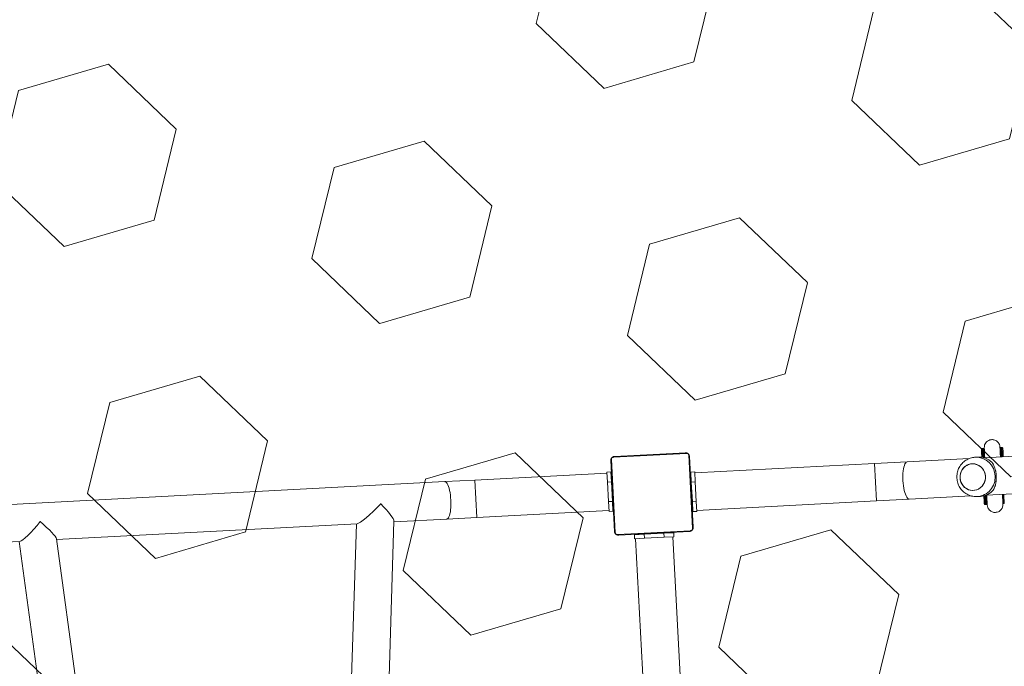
# Model space of a CAD drawing. Header units: millimetres. Extents: x 2943 to 3105, y 1618 to 1828.
# Tile 31 of 81: x 3008.755 to 3009.756, y 1762.296 to 1762.952. Entities that reach past the tile are written whole.
import ezdxf

# ---------------------------------------------------------------- set-up
doc = ezdxf.new("R2010")
doc.units = ezdxf.units.MM
doc.linetypes.add('1.4_0.7', pattern=[2.1, 1.4, -0.7])
for name, color, linetype, lineweight in [('1 poly easy', 76, '1.4_0.7', 9), ('1_urządzenie', 7, 'Continuous', 9), ('wymiary', 7, 'Continuous', 9)]:
    doc.layers.add(name, color=color, linetype=linetype, lineweight=lineweight)
picture_1 = doc.add_image_def('image1.jpg', size_in_pixel=(9921, 7015))

msp = doc.modelspace()

# ---------------------------------------------------------------- hatches: boundary and pattern name
at = {"layer": '1 poly easy'}
h = msp.add_hatch(dxfattribs=at)
h.set_pattern_fill('HEX', color=256, scale=0.03, angle=-43.6733)
h.set_pattern_definition([(316.3266854, (-370.3121, 1244.69912), (0.113924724, 0.119326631), [0.09525, -0.1905]), (76.3266854, (-370.3121, 1244.69912), (-0.1603022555, 0.0389983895), [0.09525, -0.1905]), (16.3266854, (-370.2432, 1244.63335), (-0.046377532, 0.15832502), [0.09525, -0.1905])])
h.paths.add_polyline_path([(3012.9516, 1765.2524), (3013.0911, 1759.254), (3004.0935, 1759.0448), (3003.9541, 1765.0432)])

# ---------------------------------------------------------------- linework, layer by layer
at = {"layer": '1_urządzenie', "linetype": 'Continuous'}
for p, q in [((3009.9854, 1762.5206), (3009.7351, 1762.5074)), ((3009.4328, 1762.5119), (3009.3584, 1762.508)), ((3009.3596, 1762.5087), (3009.4315, 1762.5125)), ((3009.7324, 1762.5137), (3009.7324, 1762.5133)), ((3009.7324, 1762.5137), (3009.7327, 1762.5079)), ((3009.7324, 1762.5133), (3009.7327, 1762.5079)), ((3009.7338, 1762.5169), (3009.7333, 1762.5168)), ((3009.7338, 1762.5169), (3009.7338, 1762.5169)), ((3009.7353, 1762.5144), (3009.7353, 1762.5141)), ((3009.7513, 1762.515), (3009.7513, 1762.5152)), ((3009.7517, 1762.5148), (3009.7517, 1762.5145)), ((3009.753, 1762.5179), (3009.7525, 1762.5178)), ((3009.753, 1762.5179), (3009.753, 1762.5179)), ((3009.7542, 1762.5149), (3009.7542, 1762.515)), ((3009.7542, 1762.5149), (3009.7545, 1762.5084)), ((3009.3596, 1762.4326), (3009.3558, 1762.5045)), ((3009.3564, 1762.5058), (3009.3603, 1762.4314)), ((3009.4388, 1762.4355), (3009.4349, 1762.5099)), ((3009.4357, 1762.5087), (3009.4395, 1762.4368)), ((3009.6238, 1762.5016), (3009.4411, 1762.492)), ((3009.657, 1762.5033), (3009.6238, 1762.5016)), ((3009.6238, 1762.5016), (3009.6248, 1762.4826)), ((3009.7199, 1762.5066), (3009.657, 1762.5033)), ((3009.7291, 1762.5081), (3009.726, 1762.5079)), ((3009.352, 1762.4918), (3009.2176, 1762.4848)), ((3009.3559, 1762.493), (3009.3519, 1762.4928)), ((3009.3519, 1762.4928), (3009.3524, 1762.4828)), ((3009.3559, 1762.493), (3009.3564, 1762.483)), ((3009.441, 1762.493), (3009.437, 1762.4928)), ((3009.437, 1762.4928), (3009.4375, 1762.4828)), ((3009.441, 1762.493), (3009.4415, 1762.483)), ((3009.1872, 1762.4832), (3008.1366, 1762.428)), ((3009.2176, 1762.4848), (3009.1872, 1762.4832)), ((3009.2176, 1762.4848), (3009.2196, 1762.4468)), ((3009.3564, 1762.483), (3009.3524, 1762.4828)), ((3009.3524, 1762.4828), (3009.3535, 1762.4629)), ((3009.3564, 1762.483), (3009.3575, 1762.4631)), ((3009.357, 1762.4811), (3009.3565, 1762.481)), ((3009.4376, 1762.4808), (3009.4371, 1762.4808)), ((3009.4415, 1762.483), (3009.4375, 1762.4828)), ((3009.4375, 1762.4828), (3009.4386, 1762.4628)), ((3009.4415, 1762.483), (3009.4426, 1762.463)), ((3009.6248, 1762.4826), (3009.6258, 1762.4636)), ((3009.7371, 1762.4695), (3009.9875, 1762.4826)), ((3009.3575, 1762.4631), (3009.3535, 1762.4629)), ((3009.3535, 1762.4629), (3009.354, 1762.4529)), ((3009.3574, 1762.4651), (3009.3579, 1762.4651)), ((3009.3575, 1762.4631), (3009.358, 1762.4531)), ((3009.438, 1762.4648), (3009.4385, 1762.4648)), ((3009.4426, 1762.463), (3009.4386, 1762.4628)), ((3009.4386, 1762.4628), (3009.4391, 1762.4528)), ((3009.4426, 1762.463), (3009.4431, 1762.453)), ((3009.4431, 1762.454), (3009.6258, 1762.4636)), ((3009.6258, 1762.4636), (3009.659, 1762.4654)), ((3009.659, 1762.4654), (3009.7219, 1762.4687)), ((3009.7281, 1762.468), (3009.7312, 1762.4682)), ((3009.7348, 1762.4687), (3009.7351, 1762.4633)), ((3009.7348, 1762.4687), (3009.7351, 1762.4629)), ((3009.7351, 1762.4629), (3009.7351, 1762.4633)), ((3009.738, 1762.4628), (3009.738, 1762.4626)), ((3009.754, 1762.4634), (3009.754, 1762.4637)), ((3009.7544, 1762.4639), (3009.7543, 1762.4642)), ((3009.2196, 1762.4468), (3009.3539, 1762.4539)), ((3009.358, 1762.4531), (3009.354, 1762.4529)), ((3009.4431, 1762.453), (3009.4391, 1762.4528)), ((3009.7362, 1762.4599), (3009.7367, 1762.4599)), ((3009.7367, 1762.4599), (3009.7368, 1762.4599)), ((3009.1145, 1761.7816), (3009.1355, 1762.4431)), ((3009.1354, 1762.4424), (3009.1892, 1762.4452)), ((3009.1892, 1762.4452), (3009.2196, 1762.4468)), ((3008.7927, 1762.4244), (3009.098, 1762.4404)), ((3009.0973, 1762.4404), (3009.075, 1761.7363)), ((3009.3625, 1762.4295), (3009.4369, 1762.4334)), ((3009.4357, 1762.4326), (3009.3638, 1762.4288)), ((3009.4097, 1762.4308), (3009.3898, 1762.4297)), ((3009.4077, 1762.4307), (3009.4077, 1762.4312)), ((3009.4197, 1762.4313), (3009.4097, 1762.4308)), ((3009.4097, 1762.4308), (3009.4097, 1762.4313)), ((3009.4099, 1762.4268), (3009.4097, 1762.4308)), ((3009.4197, 1762.4313), (3009.4197, 1762.4318)), ((3009.4199, 1762.4273), (3009.4197, 1762.4313)), ((3008.571, 1762.4128), (3008.7553, 1762.4224)), ((3008.7546, 1762.4224), (3008.8446, 1761.7674)), ((3008.8887, 1761.7258), (3008.7926, 1762.4251)), ((3009.3798, 1762.4292), (3009.3797, 1762.4297)), ((3009.3898, 1762.4297), (3009.3798, 1762.4292)), ((3009.38, 1762.4252), (3009.3798, 1762.4292)), ((3009.39, 1762.4257), (3009.38, 1762.4252)), ((3009.381, 1762.4252), (3009.4146, 1761.7841)), ((3009.3898, 1762.4297), (3009.3897, 1762.4302)), ((3009.39, 1762.4257), (3009.3898, 1762.4297)), ((3009.4099, 1762.4268), (3009.39, 1762.4257)), ((3009.3917, 1762.4303), (3009.3918, 1762.4298)), ((3009.4199, 1762.4273), (3009.4099, 1762.4268)), ((3009.4526, 1761.7861), (3009.4189, 1762.4272))]:
    msp.add_line(p, q, dxfattribs=at)
at = {"layer": '1_urządzenie', "linetype": 'Continuous', "flags": 128}
for points in [[(3009.7327, 1762.5079), (3009.7327, 1762.5081), (3009.7326, 1762.5102), (3009.7325, 1762.512), (3009.7324, 1762.5134), (3009.7324, 1762.5145), (3009.7323, 1762.5153), (3009.7323, 1762.5157), (3009.7323, 1762.5158)], [(3009.7323, 1762.5158), (3009.7323, 1762.5158), (3009.7323, 1762.5157)], [(3009.7323, 1762.5157), (3009.7323, 1762.5154), (3009.7324, 1762.5148), (3009.7324, 1762.5137)], [(3009.7327, 1762.5079), (3009.7326, 1762.5098), (3009.7325, 1762.5115), (3009.7325, 1762.513), (3009.7324, 1762.5141), (3009.7324, 1762.5148), (3009.7323, 1762.5152), (3009.7323, 1762.5153), (3009.7324, 1762.515), (3009.7324, 1762.5143), (3009.7324, 1762.5133)], [(3009.7333, 1762.5168), (3009.7333, 1762.5168), (3009.7333, 1762.5164), (3009.7333, 1762.5157), (3009.7334, 1762.5146), (3009.7334, 1762.5132), (3009.7335, 1762.5115), (3009.7336, 1762.5096), (3009.7337, 1762.5077)], [(3009.7342, 1762.5076), (3009.7341, 1762.5096), (3009.734, 1762.5116), (3009.7339, 1762.5133), (3009.7339, 1762.5147), (3009.7338, 1762.5157), (3009.7338, 1762.5164), (3009.7338, 1762.5168), (3009.7338, 1762.5169)], [(3009.7348, 1762.5159), (3009.7348, 1762.5158), (3009.7348, 1762.5154), (3009.7349, 1762.5147), (3009.7349, 1762.5135), (3009.735, 1762.5121), (3009.7351, 1762.5103), (3009.7352, 1762.5083), (3009.7353, 1762.5074)], [(3009.7348, 1762.5158), (3009.7348, 1762.5156), (3009.7349, 1762.5149), (3009.7349, 1762.5139)], [(3009.752, 1762.5083), (3009.752, 1762.5092), (3009.7519, 1762.5112), (3009.7518, 1762.513), (3009.7517, 1762.5144), (3009.7517, 1762.5155), (3009.7516, 1762.5163), (3009.7516, 1762.5167), (3009.7516, 1762.5168)], [(3009.7516, 1762.5168), (3009.7516, 1762.5168), (3009.7516, 1762.5167)], [(3009.7516, 1762.5167), (3009.7516, 1762.5165), (3009.7516, 1762.5158), (3009.7517, 1762.5148)], [(3009.752, 1762.5083), (3009.752, 1762.5089), (3009.7519, 1762.511), (3009.7518, 1762.5127), (3009.7517, 1762.5141), (3009.7517, 1762.5153), (3009.7516, 1762.516), (3009.7516, 1762.5164), (3009.7516, 1762.5165)], [(3009.7525, 1762.5178), (3009.7525, 1762.5178), (3009.7526, 1762.5174), (3009.7526, 1762.5167), (3009.7526, 1762.5156), (3009.7527, 1762.5143), (3009.7528, 1762.5126), (3009.7529, 1762.5106), (3009.753, 1762.5084)], [(3009.7535, 1762.5084), (3009.7534, 1762.5106), (3009.7533, 1762.5126), (3009.7532, 1762.5143), (3009.7531, 1762.5157), (3009.7531, 1762.5167), (3009.7531, 1762.5175), (3009.753, 1762.5178), (3009.753, 1762.5179)], [(3009.7541, 1762.5169), (3009.7541, 1762.5169), (3009.7541, 1762.5164), (3009.7541, 1762.5157), (3009.7542, 1762.5146), (3009.7543, 1762.5131), (3009.7544, 1762.5113), (3009.7545, 1762.5093), (3009.7545, 1762.5084)], [(3009.7541, 1762.5169), (3009.7541, 1762.5166), (3009.7541, 1762.5159), (3009.7542, 1762.5149)], [(3009.657, 1762.5033), (3009.6567, 1762.5033), (3009.6559, 1762.5029), (3009.6553, 1762.5021), (3009.6546, 1762.5011), (3009.654, 1762.4997), (3009.6535, 1762.498), (3009.6531, 1762.4961), (3009.6528, 1762.494), (3009.6526, 1762.4916), (3009.6524, 1762.4892), (3009.6524, 1762.4866), (3009.6525, 1762.4841)], [(3009.7109, 1762.4912), (3009.7116, 1762.4933), (3009.7126, 1762.4952), (3009.714, 1762.497), (3009.7155, 1762.4985), (3009.7173, 1762.4997), (3009.7193, 1762.5006), (3009.7213, 1762.5011), (3009.7235, 1762.5013), (3009.7256, 1762.5011), (3009.7276, 1762.5005), (3009.7296, 1762.4996), (3009.7314, 1762.4984), (3009.733, 1762.4969), (3009.7343, 1762.4951), (3009.7353, 1762.4931), (3009.736, 1762.491), (3009.7363, 1762.4888), (3009.7363, 1762.4866), (3009.736, 1762.4844), (3009.7353, 1762.4823), (3009.7342, 1762.4803), (3009.7329, 1762.4786), (3009.7314, 1762.4771), (3009.7296, 1762.4759), (3009.7276, 1762.475), (3009.7256, 1762.4745), (3009.7234, 1762.4743), (3009.7213, 1762.4745), (3009.7192, 1762.475), (3009.7173, 1762.4759), (3009.7155, 1762.4772), (3009.7139, 1762.4787), (3009.7126, 1762.4805), (3009.7116, 1762.4824), (3009.7109, 1762.4845), (3009.7106, 1762.4867), (3009.7106, 1762.489), (3009.7109, 1762.4912)], [(3009.7106, 1762.4871), (3009.7108, 1762.4849), (3009.7115, 1762.4828), (3009.7124, 1762.4808), (3009.7137, 1762.479), (3009.7152, 1762.4774), (3009.717, 1762.4761), (3009.7189, 1762.4752), (3009.721, 1762.4745), (3009.7231, 1762.4743), (3009.7252, 1762.4744), (3009.7273, 1762.4749), (3009.7293, 1762.4757), (3009.7311, 1762.4769), (3009.7327, 1762.4783), (3009.7341, 1762.48), (3009.7351, 1762.482), (3009.7359, 1762.484), (3009.7363, 1762.4862), (3009.7363, 1762.4885), (3009.736, 1762.4907), (3009.7354, 1762.4928), (3009.7344, 1762.4948), (3009.7332, 1762.4966), (3009.7317, 1762.4982), (3009.7299, 1762.4994), (3009.728, 1762.5004), (3009.7259, 1762.501), (3009.7238, 1762.5013), (3009.7217, 1762.5012), (3009.7196, 1762.5007), (3009.7176, 1762.4999), (3009.7158, 1762.4987), (3009.7142, 1762.4972), (3009.7128, 1762.4955), (3009.7118, 1762.4936), (3009.711, 1762.4915), (3009.7106, 1762.4893), (3009.7106, 1762.4871)], [(3009.1933, 1762.4645), (3009.1931, 1762.467), (3009.1928, 1762.4696), (3009.1925, 1762.472), (3009.192, 1762.4743), (3009.1915, 1762.4764), (3009.191, 1762.4782), (3009.1903, 1762.4798), (3009.1897, 1762.4812), (3009.189, 1762.4822), (3009.1883, 1762.4828), (3009.1876, 1762.4831), (3009.1872, 1762.4832)], [(3009.6525, 1762.4841), (3009.6527, 1762.4815), (3009.653, 1762.4789), (3009.6534, 1762.4765), (3009.6538, 1762.4742), (3009.6544, 1762.4721), (3009.655, 1762.4703), (3009.6557, 1762.4687), (3009.6564, 1762.4674), (3009.6571, 1762.4664), (3009.6579, 1762.4657), (3009.6587, 1762.4654), (3009.659, 1762.4654)], [(3009.1892, 1762.4452), (3009.1896, 1762.4453), (3009.1902, 1762.4457), (3009.1909, 1762.4464), (3009.1914, 1762.4475), (3009.192, 1762.4488), (3009.1924, 1762.4505), (3009.1928, 1762.4524), (3009.1931, 1762.4546), (3009.1933, 1762.4569), (3009.1934, 1762.4593), (3009.1934, 1762.4619), (3009.1933, 1762.4645)], [(3009.7352, 1762.4609), (3009.7352, 1762.4609), (3009.7352, 1762.4613), (3009.7351, 1762.4621), (3009.7351, 1762.4632), (3009.735, 1762.4647), (3009.7349, 1762.4664), (3009.7348, 1762.4685), (3009.7348, 1762.4687)], [(3009.7351, 1762.4633), (3009.7351, 1762.4623), (3009.7351, 1762.4617), (3009.7352, 1762.4614), (3009.7352, 1762.4614), (3009.7351, 1762.4618), (3009.7351, 1762.4626), (3009.735, 1762.4637), (3009.735, 1762.4651), (3009.7349, 1762.4668), (3009.7348, 1762.4687)], [(3009.7351, 1762.4629), (3009.7351, 1762.4619), (3009.7352, 1762.4612), (3009.7352, 1762.4612)], [(3009.7352, 1762.4612), (3009.7352, 1762.4609), (3009.7352, 1762.4609)], [(3009.7358, 1762.469), (3009.7359, 1762.4672), (3009.736, 1762.4652), (3009.7361, 1762.4635), (3009.7361, 1762.4621), (3009.7362, 1762.4611), (3009.7362, 1762.4603), (3009.7362, 1762.46), (3009.7362, 1762.4599)], [(3009.7367, 1762.4599), (3009.7367, 1762.46), (3009.7367, 1762.4604), (3009.7367, 1762.4611), (3009.7366, 1762.4621), (3009.7366, 1762.4635), (3009.7365, 1762.4652), (3009.7364, 1762.4672), (3009.7363, 1762.4692)], [(3009.7372, 1762.4695), (3009.7373, 1762.4686), (3009.7374, 1762.4666), (3009.7375, 1762.4648), (3009.7376, 1762.4634), (3009.7376, 1762.4622), (3009.7377, 1762.4615), (3009.7377, 1762.4611), (3009.7377, 1762.461)], [(3009.7545, 1762.4619), (3009.7545, 1762.4619), (3009.7544, 1762.4624), (3009.7544, 1762.4631), (3009.7543, 1762.4642), (3009.7543, 1762.4657), (3009.7542, 1762.4675), (3009.7541, 1762.4695), (3009.754, 1762.4704)], [(3009.7545, 1762.4622), (3009.7544, 1762.4622), (3009.7544, 1762.4627), (3009.7544, 1762.4634), (3009.7543, 1762.4645), (3009.7543, 1762.466), (3009.7542, 1762.4677), (3009.7541, 1762.4697), (3009.754, 1762.4704)], [(3009.7544, 1762.4639), (3009.7544, 1762.4629), (3009.7544, 1762.4622), (3009.7544, 1762.4622)], [(3009.7544, 1762.4622), (3009.7545, 1762.4619), (3009.7545, 1762.4619)], [(3009.755, 1762.4704), (3009.7551, 1762.4682), (3009.7552, 1762.4662), (3009.7553, 1762.4645), (3009.7554, 1762.4631), (3009.7555, 1762.4621), (3009.7555, 1762.4613), (3009.7555, 1762.461), (3009.7555, 1762.4609)]]:
    msp.add_lwpolyline(points, dxfattribs=at)
at = {"layer": '1_urządzenie', "linetype": 'Continuous'}
for centre, radius, start, end in [((3009.4315, 1762.511), 0.00154, 36.5114, 91.3891), ((3009.3573, 1762.5046), 0.00154, 126.5114, 181.3891), ((3009.3597, 1762.5072), 0.00154, 94.6206, 149.4983), ((3009.4341, 1762.5086), 0.00154, 4.6206, 59.4983), ((3009.7266, 1762.4884), 0.0196, 1.731, 91.4776), ((3009.73, 1762.4894), 0.0187, 46.063, 92.779), ((3009.7266, 1762.4875), 0.0196, 274.2483, 4.2832), ((3009.7301, 1762.4868), 0.0187, 273.2307, 319.9468), ((3009.3611, 1762.4328), 0.00154, 184.6206, 239.4983), ((3009.4355, 1762.4342), 0.00154, 274.6206, 329.4983), ((3009.4379, 1762.4368), 0.00154, 306.5114, 1.3891), ((3009.3637, 1762.4304), 0.00154, 216.5114, 271.3891)]:
    msp.add_arc(centre, radius, start, end, dxfattribs=at)
for centre, major_axis, ratio, start_param, end_param in [((3009.117, 1762.4605), (0.0195, 0.0199), 0.124618, 3.276338, 4.847134), ((3009.117, 1762.4605), (-0.0183, 0.0179), 0.147477, 4.577644, 4.587599), ((3009.117, 1762.4605), (0.0195, 0.0199), 0.124618, 4.847134, 4.855493), ((3009.117, 1762.4605), (-0.0183, 0.0179), 0.147477, 3.276338, 4.577644), ((3008.7711, 1762.4423), (0.0163, 0.0197), 0.147477, 3.276338, 4.847134), ((3008.7711, 1762.4423), (0.0214, -0.0177), 0.124618, 1.436051, 1.44441), ((3008.7711, 1762.4423), (0.0163, 0.0197), 0.147477, 4.847134, 4.857089), ((3008.7711, 1762.4423), (0.0214, -0.0177), 0.124618, 0.134745, 1.436051)]:
    msp.add_ellipse(centre, major_axis=major_axis, ratio=ratio, start_param=start_param, end_param=end_param, dxfattribs=at)
for points, knots in [([(3009.7511, 1762.5183), (3009.751, 1762.5191), (3009.7508, 1762.5207), (3009.7496, 1762.5227), (3009.7483, 1762.524), (3009.7468, 1762.525), (3009.7452, 1762.5256), (3009.7435, 1762.5259), (3009.7418, 1762.5258), (3009.74, 1762.5253), (3009.7382, 1762.5242), (3009.7366, 1762.5227), (3009.7353, 1762.5204), (3009.7352, 1762.5185), (3009.7351, 1762.5174)], [0, 0, 0, 0, 0.1019331, 0.1907119, 0.2649837, 0.3254853, 0.4118645, 0.4657138, 0.5248658, 0.6189361, 0.6868622, 0.7725331, 0.8775762, 1, 1, 1, 1]), ([(3009.4315, 1762.5125), (3009.4316, 1762.5125), (3009.4319, 1762.5125), (3009.4323, 1762.5125), (3009.4328, 1762.5124), (3009.4332, 1762.5122), (3009.4335, 1762.5121), (3009.4338, 1762.5119), (3009.4341, 1762.5117), (3009.4343, 1762.5115), (3009.4345, 1762.5113), (3009.4347, 1762.5111), (3009.4349, 1762.5108), (3009.4351, 1762.5105), (3009.4353, 1762.5103), (3009.4354, 1762.51), (3009.4355, 1762.5097), (3009.4356, 1762.5094), (3009.4357, 1762.509), (3009.4357, 1762.5088), (3009.4357, 1762.5087)], [0, 0, 0, 0, 0.071127, 0.142958, 0.220441, 0.299448, 0.351971, 0.405225, 0.4471, 0.489427, 0.531632, 0.574316, 0.62812, 0.682791, 0.731145, 0.77996, 0.833942, 0.888372, 0.944016, 1, 1, 1, 1]), ([(3009.4349, 1762.5099), (3009.4349, 1762.51), (3009.4349, 1762.5101), (3009.4349, 1762.5102), (3009.4349, 1762.5104), (3009.4348, 1762.5105), (3009.4348, 1762.5106), (3009.4347, 1762.5107), (3009.4347, 1762.5108), (3009.4346, 1762.511), (3009.4345, 1762.5111), (3009.4344, 1762.5112), (3009.4343, 1762.5113), (3009.4342, 1762.5114), (3009.4341, 1762.5115), (3009.434, 1762.5116), (3009.4339, 1762.5116), (3009.4338, 1762.5117), (3009.4337, 1762.5117), (3009.4336, 1762.5117), (3009.4335, 1762.5118), (3009.4334, 1762.5118), (3009.4333, 1762.5118), (3009.4332, 1762.5119), (3009.4331, 1762.5119), (3009.433, 1762.5119), (3009.4329, 1762.5119), (3009.4328, 1762.5119), (3009.4328, 1762.5119)], [0, 0, 0, 0, 0.060585, 0.121368, 0.183, 0.214013, 0.2451, 0.292733, 0.340892, 0.364698, 0.413046, 0.437729, 0.486173, 0.508682, 0.543692, 0.579675, 0.603371, 0.627261, 0.651393, 0.675825, 0.715431, 0.755354, 0.796013, 0.836842, 0.877431, 0.918113, 0.959026, 1, 1, 1, 1]), ([(3009.7333, 1762.5168), (3009.7332, 1762.5168), (3009.733, 1762.5168), (3009.7328, 1762.5167), (3009.7326, 1762.5165), (3009.7324, 1762.5163), (3009.7324, 1762.5162), (3009.7323, 1762.516), (3009.7323, 1762.5159), (3009.7323, 1762.5159), (3009.7323, 1762.5158), (3009.7323, 1762.5158), (3009.7323, 1762.5158), (3009.7323, 1762.5158), (3009.7323, 1762.5158), (3009.7323, 1762.5157), (3009.7323, 1762.5157)], [0, 0, 0, 0, 0.044614, 0.137885, 0.213068, 0.276513, 0.329584, 0.372041, 0.402432, 0.415676, 0.424873, 0.435178, 0.452261, 0.491856, 0.643602, 1, 1, 1, 1]), ([(3009.7348, 1762.5161), (3009.7348, 1762.5162), (3009.7347, 1762.5163), (3009.7345, 1762.5166), (3009.7343, 1762.5168), (3009.734, 1762.5169), (3009.7338, 1762.5169), (3009.7338, 1762.5168)], [0, 0, 0, 0, 0.1545299, 0.3400943, 0.5925244, 0.8506114, 1, 1, 1, 1]), ([(3009.7348, 1762.5158), (3009.7348, 1762.5158), (3009.7348, 1762.5159), (3009.7348, 1762.5159), (3009.7348, 1762.516), (3009.7348, 1762.516), (3009.7348, 1762.5161), (3009.7347, 1762.5163), (3009.7346, 1762.5166), (3009.7343, 1762.5168), (3009.734, 1762.5169), (3009.7338, 1762.5169), (3009.7338, 1762.5168)], [0, 0, 0, 0, 0.51473, 0.543502, 0.56231, 0.573696, 0.593135, 0.662862, 0.74753, 0.844032, 0.945081, 1, 1, 1, 1]), ([(3009.7353, 1762.514), (3009.7352, 1762.5143), (3009.735, 1762.5148), (3009.7349, 1762.5153), (3009.7349, 1762.5155)], [0, 0, 0, 0, 0.5465443, 1, 1, 1, 1]), ([(3009.7351, 1762.5174), (3009.7351, 1762.5173), (3009.7351, 1762.5171), (3009.7352, 1762.5159), (3009.7353, 1762.5143), (3009.7354, 1762.5124), (3009.7355, 1762.5103), (3009.7356, 1762.5086), (3009.7356, 1762.5076), (3009.7357, 1762.5074)], [0, 0, 0, 0, 0.191528, 0.371095, 0.53867, 0.694256, 0.837849, 0.96946, 1, 1, 1, 1]), ([(3009.7351, 1762.5174), (3009.7351, 1762.5174), (3009.7351, 1762.5174), (3009.7352, 1762.5168), (3009.7352, 1762.5158), (3009.7353, 1762.5148), (3009.7353, 1762.5143)], [0, 0, 0, 0, 0.2051805, 0.4809651, 0.7567916, 1, 1, 1, 1]), ([(3009.7516, 1762.5083), (3009.7516, 1762.5087), (3009.7515, 1762.5101), (3009.7514, 1762.5121), (3009.7513, 1762.5145), (3009.7512, 1762.5164), (3009.7511, 1762.5178), (3009.7511, 1762.5181), (3009.7511, 1762.5183)], [0, 0, 0, 0, 0.069502, 0.224529, 0.395091, 0.58119, 0.782841, 1, 1, 1, 1]), ([(3009.7513, 1762.5152), (3009.7513, 1762.5157), (3009.7512, 1762.5166), (3009.7512, 1762.5176), (3009.7511, 1762.5182), (3009.7511, 1762.5182), (3009.7511, 1762.5182)], [0, 0, 0, 0, 0.243208, 0.519035, 0.79482, 1, 1, 1, 1]), ([(3009.7513, 1762.5152), (3009.7513, 1762.5152), (3009.7513, 1762.5153), (3009.7513, 1762.5155), (3009.7512, 1762.5156)], [0, 0, 0, 0, 0.162846, 1, 1, 1, 1]), ([(3009.7516, 1762.5164), (3009.7516, 1762.5163), (3009.7515, 1762.5158), (3009.7514, 1762.5153), (3009.7513, 1762.5149)], [0, 0, 0, 0, 0.296992, 1, 1, 1, 1]), ([(3009.7525, 1762.5178), (3009.7525, 1762.5178), (3009.7523, 1762.5178), (3009.7521, 1762.5177), (3009.7519, 1762.5175), (3009.7517, 1762.5174), (3009.7516, 1762.5172), (3009.7516, 1762.517), (3009.7516, 1762.5169), (3009.7516, 1762.5169), (3009.7516, 1762.5169), (3009.7516, 1762.5168), (3009.7516, 1762.5168), (3009.7516, 1762.5168), (3009.7516, 1762.5168), (3009.7516, 1762.5167), (3009.7516, 1762.5167)], [0, 0, 0, 0, 0.0446135, 0.1378849, 0.2130679, 0.2765127, 0.3295839, 0.3720414, 0.4024318, 0.4156756, 0.4248732, 0.4351781, 0.4522611, 0.4918563, 0.6436022, 1, 1, 1, 1]), ([(3009.754, 1762.5171), (3009.754, 1762.5172), (3009.754, 1762.5173), (3009.7538, 1762.5176), (3009.7536, 1762.5178), (3009.7533, 1762.5179), (3009.7531, 1762.5179), (3009.753, 1762.5179)], [0, 0, 0, 0, 0.15453, 0.340094, 0.592524, 0.850611, 1, 1, 1, 1]), ([(3009.7541, 1762.5168), (3009.7541, 1762.5169), (3009.7541, 1762.5169), (3009.7541, 1762.517), (3009.7541, 1762.517), (3009.7541, 1762.517), (3009.7541, 1762.5171), (3009.754, 1762.5173), (3009.7538, 1762.5176), (3009.7536, 1762.5178), (3009.7533, 1762.5179), (3009.7531, 1762.5179), (3009.753, 1762.5179)], [0, 0, 0, 0, 0.51473, 0.543502, 0.56231, 0.573696, 0.593135, 0.662862, 0.74753, 0.844032, 0.945081, 1, 1, 1, 1]), ([(3009.3558, 1762.5045), (3009.3558, 1762.5047), (3009.3558, 1762.5049), (3009.3558, 1762.5054), (3009.3559, 1762.5058), (3009.3561, 1762.5062), (3009.3562, 1762.5066), (3009.3564, 1762.5069), (3009.3566, 1762.5071), (3009.3568, 1762.5074), (3009.357, 1762.5076), (3009.3572, 1762.5078), (3009.3575, 1762.508), (3009.3577, 1762.5082), (3009.358, 1762.5083), (3009.3583, 1762.5085), (3009.3586, 1762.5086), (3009.3589, 1762.5087), (3009.3593, 1762.5087), (3009.3595, 1762.5087), (3009.3596, 1762.5087)], [0, 0, 0, 0, 0.071127, 0.142958, 0.220441, 0.299448, 0.351971, 0.405225, 0.4471, 0.489427, 0.531632, 0.574316, 0.62812, 0.682791, 0.731145, 0.77996, 0.833942, 0.888372, 0.944016, 1, 1, 1, 1]), ([(3009.3584, 1762.508), (3009.3582, 1762.508), (3009.3579, 1762.5079), (3009.3574, 1762.5077), (3009.3572, 1762.5075), (3009.3569, 1762.5073), (3009.3567, 1762.507), (3009.3565, 1762.5066), (3009.3564, 1762.5062), (3009.3564, 1762.5059), (3009.3564, 1762.5058)], [0, 0, 0, 0, 0.244996, 0.340931, 0.437639, 0.508581, 0.579548, 0.675598, 0.836538, 1, 1, 1, 1]), ([(3009.7261, 1762.5079), (3009.7256, 1762.5079), (3009.7242, 1762.5078), (3009.722, 1762.5074), (3009.7197, 1762.5066), (3009.7174, 1762.5055), (3009.7154, 1762.5042), (3009.7134, 1762.5026), (3009.7118, 1762.5008), (3009.7103, 1762.4987), (3009.7091, 1762.4965), (3009.7082, 1762.4942), (3009.7076, 1762.4918), (3009.7073, 1762.4893), (3009.7073, 1762.4867), (3009.7076, 1762.4842), (3009.7082, 1762.4818), (3009.7091, 1762.4794), (3009.7103, 1762.4772), (3009.7118, 1762.4751), (3009.7136, 1762.4733), (3009.7155, 1762.4717), (3009.7176, 1762.4703), (3009.7199, 1762.4693), (3009.7223, 1762.4685), (3009.7248, 1762.4681), (3009.7267, 1762.4679), (3009.7278, 1762.468), (3009.7281, 1762.468)], [0, 0, 0, 0, 0.02564, 0.065414, 0.105124, 0.144793, 0.184446, 0.224109, 0.263806, 0.30356, 0.34339, 0.38331, 0.423331, 0.463455, 0.503679, 0.543993, 0.584381, 0.62482, 0.665285, 0.705753, 0.746195, 0.786588, 0.826911, 0.867146, 0.907283, 0.947318, 0.987253, 1, 1, 1, 1]), ([(3009.743, 1762.5029), (3009.7432, 1762.5026), (3009.7435, 1762.5021), (3009.7441, 1762.5011), (3009.7446, 1762.5001), (3009.7451, 1762.499), (3009.7456, 1762.4978), (3009.746, 1762.4966), (3009.7464, 1762.4955), (3009.7467, 1762.4943), (3009.7469, 1762.4931), (3009.7471, 1762.4919), (3009.7473, 1762.4906), (3009.7474, 1762.4894), (3009.7474, 1762.4881), (3009.7474, 1762.4868), (3009.7474, 1762.4853), (3009.7472, 1762.4838), (3009.747, 1762.4823), (3009.7468, 1762.4812), (3009.7466, 1762.4802), (3009.7463, 1762.4792), (3009.746, 1762.4782), (3009.7456, 1762.4773), (3009.7452, 1762.4764), (3009.7448, 1762.4756), (3009.7446, 1762.4751), (3009.7444, 1762.4748)], [0, 0, 0, 0, 0.043893, 0.087955, 0.132119, 0.176506, 0.221686, 0.267187, 0.303847, 0.340727, 0.378361, 0.416284, 0.452954, 0.489924, 0.527862, 0.56614, 0.599788, 0.668117, 0.702836, 0.739021, 0.7754, 0.812324, 0.84941, 0.886746, 0.924215, 0.962052, 1, 1, 1, 1]), ([(3009.7352, 1762.4612), (3009.7352, 1762.4611), (3009.7352, 1762.4609), (3009.7352, 1762.4609), (3009.7352, 1762.4608), (3009.7352, 1762.4608), (3009.7352, 1762.4608), (3009.7352, 1762.4607), (3009.7353, 1762.4605), (3009.7355, 1762.4602), (3009.7357, 1762.46), (3009.736, 1762.4599), (3009.7362, 1762.4599), (3009.7362, 1762.4599)], [0, 0, 0, 0, 0.167789, 0.697849, 0.715758, 0.727464, 0.734551, 0.74665, 0.79005, 0.84275, 0.902815, 0.965711, 1, 1, 1, 1]), ([(3009.7367, 1762.46), (3009.7368, 1762.46), (3009.737, 1762.46), (3009.7372, 1762.4601), (3009.7374, 1762.4602), (3009.7376, 1762.4604), (3009.7376, 1762.4606), (3009.7377, 1762.4607), (3009.7377, 1762.4608), (3009.7377, 1762.4608)], [0, 0, 0, 0, 0.122462, 0.361585, 0.554739, 0.717814, 0.854104, 0.962908, 1, 1, 1, 1]), ([(3009.7368, 1762.46), (3009.7368, 1762.46), (3009.737, 1762.46), (3009.7372, 1762.4601), (3009.7374, 1762.4602), (3009.7376, 1762.4604), (3009.7377, 1762.4606), (3009.7377, 1762.4608), (3009.7377, 1762.4609), (3009.7377, 1762.4609), (3009.7377, 1762.4609), (3009.7377, 1762.461), (3009.7377, 1762.461), (3009.7377, 1762.461), (3009.7377, 1762.461), (3009.7377, 1762.4611), (3009.7377, 1762.4613), (3009.7377, 1762.4613)], [0, 0, 0, 0, 0.0288451, 0.0898633, 0.1390482, 0.1805539, 0.2152731, 0.2430489, 0.2629303, 0.2715944, 0.2776115, 0.284353, 0.2955287, 0.321432, 0.4207044, 0.7814, 1, 1, 1, 1]), ([(3009.7376, 1762.4695), (3009.7377, 1762.4691), (3009.7377, 1762.4678), (3009.7378, 1762.4657), (3009.738, 1762.4633), (3009.7381, 1762.4614), (3009.7381, 1762.46), (3009.7382, 1762.4597), (3009.7382, 1762.4595)], [0, 0, 0, 0, 0.0614073, 0.2243753, 0.3997163, 0.5874346, 0.7875437, 1, 1, 1, 1]), ([(3009.7377, 1762.4613), (3009.7377, 1762.4616), (3009.7378, 1762.4621), (3009.7379, 1762.4626), (3009.738, 1762.4629)], [0, 0, 0, 0, 0.458713, 1, 1, 1, 1]), ([(3009.7381, 1762.4631), (3009.738, 1762.463), (3009.738, 1762.4628), (3009.738, 1762.4626), (3009.738, 1762.4626)], [0, 0, 0, 0, 0.892275, 1, 1, 1, 1]), ([(3009.738, 1762.4626), (3009.738, 1762.4621), (3009.7381, 1762.4611), (3009.7381, 1762.4602), (3009.7382, 1762.4596), (3009.7382, 1762.4596), (3009.7382, 1762.4596)], [0, 0, 0, 0, 0.243208, 0.519035, 0.79482, 1, 1, 1, 1]), ([(3009.7541, 1762.4604), (3009.7541, 1762.4605), (3009.7541, 1762.4607), (3009.7541, 1762.4618), (3009.754, 1762.4632), (3009.7539, 1762.4651), (3009.7538, 1762.4674), (3009.7537, 1762.4692), (3009.7536, 1762.4702), (3009.7536, 1762.4703)], [0, 0, 0, 0, 0.187125, 0.3603268, 0.5195795, 0.6648844, 0.8368631, 0.9840786, 1, 1, 1, 1]), ([(3009.754, 1762.4637), (3009.754, 1762.4636), (3009.7541, 1762.4634), (3009.7543, 1762.4629), (3009.7544, 1762.4625), (3009.7544, 1762.4623)], [0, 0, 0, 0, 0.047336, 0.652895, 1, 1, 1, 1]), ([(3009.7542, 1762.4604), (3009.7542, 1762.4604), (3009.7542, 1762.4604), (3009.7541, 1762.461), (3009.7541, 1762.462), (3009.754, 1762.463), (3009.754, 1762.4634)], [0, 0, 0, 0, 0.20518, 0.480965, 0.756792, 1, 1, 1, 1]), ([(3009.7544, 1762.4622), (3009.7545, 1762.4622), (3009.7545, 1762.4619), (3009.7545, 1762.462), (3009.7545, 1762.4618), (3009.7545, 1762.4618), (3009.7545, 1762.4618), (3009.7545, 1762.4617), (3009.7546, 1762.4615), (3009.7547, 1762.4612), (3009.755, 1762.461), (3009.7553, 1762.4609), (3009.7555, 1762.4609), (3009.7555, 1762.4609)], [0, 0, 0, 0, 0.167789, 0.697849, 0.715758, 0.727464, 0.734551, 0.74665, 0.79005, 0.84275, 0.902815, 0.965711, 1, 1, 1, 1]), ([(3009.7382, 1762.4595), (3009.7383, 1762.4587), (3009.7385, 1762.4571), (3009.7397, 1762.4551), (3009.741, 1762.4538), (3009.7425, 1762.4527), (3009.7441, 1762.4521), (3009.7457, 1762.4519), (3009.7475, 1762.452), (3009.7493, 1762.4525), (3009.7511, 1762.4535), (3009.7526, 1762.4551), (3009.754, 1762.4574), (3009.7541, 1762.4593), (3009.7541, 1762.4604)], [0, 0, 0, 0, 0.10191, 0.190667, 0.264917, 0.325401, 0.411758, 0.465605, 0.524768, 0.618866, 0.686809, 0.772498, 0.877559, 1, 1, 1, 1]), ([(3009.3638, 1762.4288), (3009.3636, 1762.4288), (3009.3634, 1762.4288), (3009.3629, 1762.4289), (3009.3625, 1762.429), (3009.3621, 1762.4291), (3009.3617, 1762.4293), (3009.3614, 1762.4295), (3009.3612, 1762.4296), (3009.3609, 1762.4298), (3009.3607, 1762.43), (3009.3605, 1762.4302), (3009.3603, 1762.4305), (3009.3601, 1762.4308), (3009.36, 1762.4311), (3009.3598, 1762.4314), (3009.3597, 1762.4317), (3009.3596, 1762.432), (3009.3596, 1762.4323), (3009.3596, 1762.4325), (3009.3596, 1762.4326)], [0, 0, 0, 0, 0.071127, 0.142958, 0.220441, 0.299448, 0.351971, 0.405225, 0.4471, 0.489427, 0.531632, 0.574316, 0.62812, 0.682791, 0.731145, 0.77996, 0.833942, 0.888372, 0.944016, 1, 1, 1, 1]), ([(3009.3603, 1762.4314), (3009.3603, 1762.4312), (3009.3604, 1762.4309), (3009.3606, 1762.4305), (3009.3608, 1762.4302), (3009.361, 1762.43), (3009.3613, 1762.4298), (3009.3617, 1762.4296), (3009.3621, 1762.4295), (3009.3624, 1762.4295), (3009.3625, 1762.4295)], [0, 0, 0, 0, 0.244996, 0.340931, 0.437639, 0.508581, 0.579548, 0.675598, 0.836538, 1, 1, 1, 1]), ([(3009.4395, 1762.4368), (3009.4395, 1762.4367), (3009.4395, 1762.4364), (3009.4394, 1762.436), (3009.4393, 1762.4355), (3009.4392, 1762.4351), (3009.439, 1762.4348), (3009.4388, 1762.4345), (3009.4387, 1762.4342), (3009.4385, 1762.434), (3009.4383, 1762.4338), (3009.4381, 1762.4336), (3009.4378, 1762.4334), (3009.4375, 1762.4332), (3009.4372, 1762.433), (3009.4369, 1762.4329), (3009.4366, 1762.4328), (3009.4363, 1762.4327), (3009.436, 1762.4326), (3009.4358, 1762.4326), (3009.4357, 1762.4326)], [0, 0, 0, 0, 0.071127, 0.142958, 0.220441, 0.299448, 0.351971, 0.405225, 0.4471, 0.489427, 0.531632, 0.574316, 0.62812, 0.682791, 0.731145, 0.77996, 0.833942, 0.888372, 0.944016, 1, 1, 1, 1]), ([(3009.4369, 1762.4334), (3009.4371, 1762.4334), (3009.4374, 1762.4334), (3009.4378, 1762.4336), (3009.4381, 1762.4338), (3009.4383, 1762.4341), (3009.4385, 1762.4343), (3009.4387, 1762.4347), (3009.4388, 1762.4351), (3009.4388, 1762.4354), (3009.4388, 1762.4355)], [0, 0, 0, 0, 0.244996, 0.340931, 0.437639, 0.508581, 0.579548, 0.675598, 0.836538, 1, 1, 1, 1])]:
    msp.add_open_spline(points, degree=3, knots=knots, dxfattribs=at)

# ---------------------------------------------------------------- pictures from other files: only their frames are drawn
at = {"layer": 'wymiary'}
image = msp.add_image(picture_1, insert=(3104.8897, 1618.2605), size_in_units=(209.9945, 148.4842), rotation=90, dxfattribs=dict(at, fade=54))
image.dxf.flags = 7

doc.saveas('drawing.dxf')
